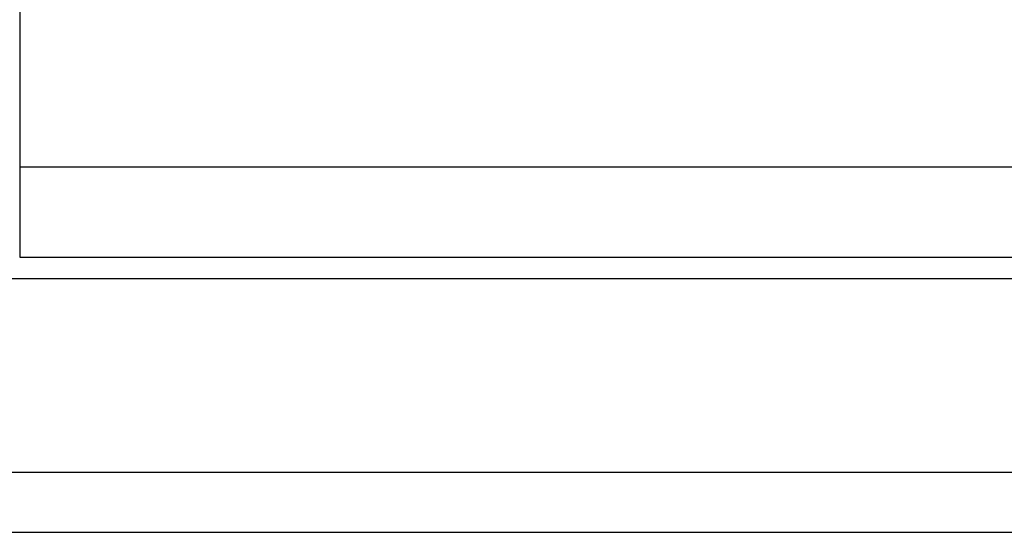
# Model space of a CAD drawing. Header units: millimetres. Extents: x 682 to 919, y 77 to 152.
# Tile 3 of 52: x 843.82 to 855.27, y 90.34 to 96.3. Entities that reach past the tile are written whole.
import ezdxf

# ---------------------------------------------------------------- set-up
doc = ezdxf.new("R2010")
doc.units = ezdxf.units.MM
doc.header["$LTSCALE"] = 0.1
doc.layers.add('OUT', color=3, linetype='CONTINUOUS')

msp = doc.modelspace()

# ---------------------------------------------------------------- linework, layer by layer
at = {"layer": 'OUT', "color": 0}
for p, q in [((843.824, 114.345), (843.824, 93.545)), ((843.824, 94.595), (866.724, 94.595)), ((843.824, 93.545), (866.724, 93.545)), ((788.688, 93.295), (919.274, 93.295)), ((788.448, 91.045), (919.274, 91.045)), ((769.274, 90.345), (919.274, 90.345))]:
    msp.add_line(p, q, dxfattribs=at)

doc.saveas('drawing.dxf')
